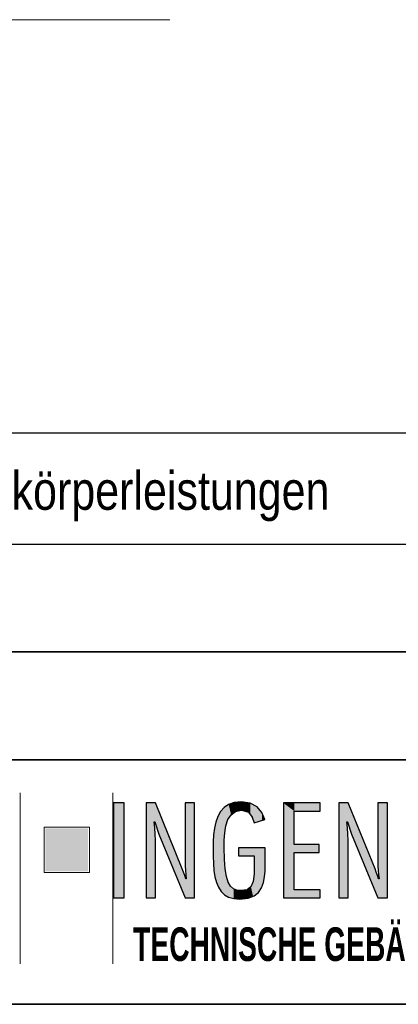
# Model space of a CAD drawing. Extents: x -88 to 926, y 37 to 334.
# Tile 7 of 12: x 779 to 803, y 104 to 166. Entities that reach past the tile are written whole.
import ezdxf

# ---------------------------------------------------------------- set-up
doc = ezdxf.new("R2010")
doc.units = 0
doc.layers.get('0').update_dxf_attribs({"lineweight": 13})
doc.layers.add('X_BI_Geometrie', color=7, linetype='Continuous', lineweight=13)
doc.layers.add('X_BI_Text', color=7, linetype='Continuous', lineweight=25)
doc.layers.add('X_BI_Schemaaufbau', color=9, linetype='Continuous', lineweight=18, true_color=0x808080)
doc.styles.get("Standard").update_dxf_attribs({"font": 'arial.ttf'})

# ---------------------------------------------------------------- blocks, each defined once
blk = doc.blocks.new('Blockreferenz-A03ENM1NI0', base_point=(739.746, 41.581))
at = {"color": 0, "linetype": 'ByBlock', "lineweight": 25, "ltscale": 0.25}
for p, q in [((741.976, 140.336), (920.976, 140.336)), ((741.976, 133.336), (920.976, 133.336))]:
    blk.add_line(p, q, dxfattribs=at)
at = {"color": 0, "linetype": 'ByBlock', "lineweight": 35, "ltscale": 0.35}
for p, q in [((741.976, 126.563), (920.976, 126.563)), ((741.976, 119.79), (920.976, 119.79)), ((741.976, 104.408), (920.976, 104.408))]:
    blk.add_line(p, q, dxfattribs=at)
at = {"color": 0, "lineweight": -2}
for p, q in [((778.761, 117.701), (778.761, 106.943)), ((784.591, 117.701), (784.591, 106.943)), ((784.634, 111.099), (784.634, 117.068)), ((784.634, 111.099), (784.634, 117.068)), ((784.634, 117.068), (785.316, 117.068)), ((784.634, 117.068), (785.316, 117.068)), ((785.316, 117.068), (785.316, 111.099)), ((785.316, 117.068), (785.316, 111.099)), ((786.679, 117.068), (787.273, 117.068)), ((786.679, 111.099), (786.679, 117.068)), ((787.273, 117.068), (788.957, 112.92)), ((789.142, 117.068), (789.736, 117.068)), ((789.142, 113.094), (789.142, 117.068)), ((789.736, 117.068), (789.736, 111.099)), ((791.874, 116.979), (792.228, 117.104)), ((792.228, 117.104), (792.656, 117.147)), ((792.656, 117.147), (793.234, 117.063)), ((793.234, 117.063), (793.665, 116.829)), ((795.313, 111.099), (795.313, 117.068)), ((795.313, 117.068), (797.621, 117.068)), ((797.621, 117.068), (797.621, 116.561)), ((798.798, 111.099), (798.798, 117.068)), ((798.798, 117.068), (799.392, 117.068)), ((799.392, 117.068), (801.076, 112.92)), ((801.262, 117.068), (801.855, 117.068)), ((801.262, 113.094), (801.262, 117.068)), ((801.855, 117.068), (801.855, 111.099)), ((791.19, 116.215), (791.362, 116.525)), ((791.362, 116.525), (791.588, 116.783)), ((791.588, 116.783), (791.874, 116.979)), ((792.306, 116.532), (792.026, 116.327)), ((792.685, 116.609), (792.306, 116.532)), ((793.113, 116.481), (792.685, 116.609)), ((793.361, 116.175), (793.113, 116.481)), ((793.665, 116.829), (793.966, 116.473)), ((793.966, 116.473), (794.155, 116.023)), ((795.995, 116.561), (795.995, 114.456)), ((797.621, 116.561), (795.995, 116.561)), ((787.195, 115.881), (787.228, 115.495)), ((787.234, 115.881), (787.195, 115.881)), ((787.315, 115.623), (787.234, 115.881)), ((790.98, 115.478), (791.065, 115.863)), ((791.065, 115.863), (791.19, 116.215)), ((791.831, 116.018), (791.705, 115.632)), ((792.026, 116.327), (791.831, 116.018)), ((793.483, 115.809), (793.361, 116.175)), ((794.155, 116.023), (793.483, 115.809)), ((799.353, 115.881), (799.314, 115.881)), ((799.314, 115.881), (799.347, 115.495)), ((799.434, 115.623), (799.353, 115.881)), ((787.228, 115.495), (787.259, 115.111)), ((787.393, 115.365), (787.315, 115.623)), ((787.487, 115.113), (787.393, 115.365)), ((790.927, 115.071), (790.98, 115.478)), ((791.633, 115.196), (791.602, 114.734)), ((791.705, 115.632), (791.633, 115.196)), ((799.347, 115.495), (799.378, 115.111)), ((799.512, 115.365), (799.434, 115.623)), ((799.606, 115.113), (799.512, 115.365)), ((787.259, 115.111), (787.273, 114.725)), ((787.273, 114.725), (787.273, 111.099)), ((789.142, 111.099), (787.487, 115.113)), ((790.893, 114.226), (790.901, 114.65)), ((790.901, 114.65), (790.927, 115.071)), ((791.602, 114.734), (791.594, 114.273)), ((799.378, 115.111), (799.392, 114.725)), ((799.392, 114.725), (799.392, 111.099)), ((801.262, 111.099), (799.606, 115.113)), ((790.898, 113.727), (790.893, 114.226)), ((791.594, 114.273), (791.61, 113.523)), ((792.49, 113.743), (792.49, 114.25)), ((792.49, 114.25), (794.165, 114.25)), ((794.165, 114.25), (794.165, 113.149)), ((795.995, 114.456), (797.572, 114.456)), ((797.572, 113.949), (795.995, 113.949)), ((795.995, 113.949), (795.995, 111.606)), ((797.572, 114.456), (797.572, 113.949)), ((790.915, 113.259), (790.898, 113.727)), ((791.61, 113.523), (791.659, 112.917)), ((793.483, 113.743), (792.49, 113.743)), ((793.47, 112.622), (793.483, 113.292)), ((793.483, 113.292), (793.483, 113.743)), ((788.957, 112.92), (789.039, 112.714)), ((789.039, 112.714), (789.112, 112.508)), ((789.156, 112.831), (789.142, 113.094)), ((789.184, 112.566), (789.156, 112.831)), ((790.951, 112.825), (790.915, 113.259)), ((791.012, 112.43), (790.951, 112.825)), ((791.659, 112.917), (791.74, 112.444)), ((794.16, 112.787), (794.132, 112.419)), ((794.165, 113.149), (794.16, 112.787)), ((801.076, 112.92), (801.158, 112.714)), ((801.158, 112.714), (801.232, 112.508)), ((801.275, 112.831), (801.262, 113.094)), ((801.303, 112.566), (801.275, 112.831)), ((789.112, 112.508), (789.181, 112.302)), ((789.181, 112.302), (789.21, 112.302)), ((789.21, 112.302), (789.184, 112.566)), ((791.102, 112.076), (791.012, 112.43)), ((791.228, 111.768), (791.102, 112.076)), ((791.74, 112.444), (791.854, 112.088)), ((791.854, 112.088), (792.001, 111.835)), ((793.273, 111.801), (793.41, 112.131)), ((793.41, 112.131), (793.47, 112.622)), ((794.067, 112.062), (793.946, 111.731)), ((794.132, 112.419), (794.067, 112.062)), ((801.232, 112.508), (801.3, 112.302)), ((801.3, 112.302), (801.33, 112.302)), ((801.33, 112.302), (801.303, 112.566)), ((791.394, 111.508), (791.228, 111.768)), ((791.608, 111.299), (791.394, 111.508)), ((792.001, 111.835), (792.182, 111.672)), ((792.182, 111.672), (792.397, 111.584)), ((792.397, 111.584), (792.646, 111.558)), ((792.646, 111.558), (793.029, 111.616)), ((793.029, 111.616), (793.273, 111.801)), ((793.754, 111.445), (793.475, 111.22)), ((793.946, 111.731), (793.754, 111.445)), ((795.995, 111.606), (797.621, 111.606)), ((797.621, 111.606), (797.621, 111.099)), ((785.316, 111.099), (784.634, 111.099)), ((787.273, 111.099), (786.679, 111.099)), ((789.736, 111.099), (789.142, 111.099)), ((791.875, 111.146), (791.608, 111.299)), ((792.199, 111.052), (791.875, 111.146)), ((792.588, 111.02), (792.199, 111.052)), ((793.092, 111.073), (792.588, 111.02)), ((793.475, 111.22), (793.092, 111.073)), ((797.621, 111.099), (795.313, 111.099)), ((799.392, 111.099), (798.798, 111.099)), ((801.855, 111.099), (801.262, 111.099))]:
    blk.add_line(p, q, dxfattribs=at)
at = {"color": 0, "lineweight": 25}
for p, q in [((785.316, 117.068), (784.634, 117.068)), ((784.634, 117.068), (784.634, 111.099)), ((785.316, 111.099), (785.316, 117.068)), ((787.273, 117.068), (786.679, 117.068)), ((786.679, 117.068), (786.679, 111.099)), ((788.957, 112.92), (787.273, 117.068)), ((789.736, 117.068), (789.142, 117.068)), ((789.142, 117.068), (789.142, 113.094)), ((789.736, 111.099), (789.736, 117.068)), ((792.228, 117.104), (791.874, 116.979)), ((792.656, 117.147), (792.228, 117.104)), ((793.234, 117.063), (792.656, 117.147)), ((793.665, 116.829), (793.234, 117.063)), ((797.621, 117.068), (795.313, 117.068)), ((795.313, 117.068), (795.313, 111.099)), ((797.621, 116.561), (797.621, 117.068)), ((799.392, 117.068), (798.798, 117.068)), ((798.798, 117.068), (798.798, 111.099)), ((801.076, 112.92), (799.392, 117.068)), ((801.855, 117.068), (801.262, 117.068)), ((801.262, 117.068), (801.262, 113.094)), ((801.855, 111.099), (801.855, 117.068)), ((791.362, 116.525), (791.19, 116.215)), ((791.588, 116.783), (791.362, 116.525)), ((791.874, 116.979), (791.588, 116.783)), ((792.026, 116.327), (792.306, 116.532)), ((792.306, 116.532), (792.685, 116.609)), ((792.685, 116.609), (793.113, 116.481)), ((793.113, 116.481), (793.361, 116.175)), ((793.966, 116.473), (793.665, 116.829)), ((794.155, 116.023), (793.966, 116.473)), ((795.995, 114.456), (795.995, 116.561)), ((795.995, 116.561), (797.621, 116.561)), ((787.228, 115.495), (787.195, 115.881)), ((787.195, 115.881), (787.234, 115.881)), ((787.234, 115.881), (787.315, 115.623)), ((791.065, 115.863), (790.98, 115.478)), ((791.19, 116.215), (791.065, 115.863)), ((791.705, 115.632), (791.831, 116.018)), ((791.831, 116.018), (792.026, 116.327)), ((793.361, 116.175), (793.483, 115.809)), ((793.483, 115.809), (794.155, 116.023)), ((799.347, 115.495), (799.314, 115.881)), ((799.314, 115.881), (799.353, 115.881)), ((799.353, 115.881), (799.434, 115.623)), ((787.259, 115.111), (787.228, 115.495)), ((787.315, 115.623), (787.393, 115.365)), ((787.393, 115.365), (787.487, 115.113)), ((790.98, 115.478), (790.927, 115.071)), ((791.602, 114.734), (791.633, 115.196)), ((791.633, 115.196), (791.705, 115.632)), ((799.378, 115.111), (799.347, 115.495)), ((799.434, 115.623), (799.512, 115.365)), ((799.512, 115.365), (799.606, 115.113)), ((787.273, 114.725), (787.259, 115.111)), ((787.273, 111.099), (787.273, 114.725)), ((787.487, 115.113), (789.142, 111.099)), ((790.901, 114.65), (790.893, 114.226)), ((790.927, 115.071), (790.901, 114.65)), ((791.594, 114.273), (791.602, 114.734)), ((799.392, 114.725), (799.378, 115.111)), ((799.392, 111.099), (799.392, 114.725)), ((799.606, 115.113), (801.262, 111.099)), ((790.893, 114.226), (790.898, 113.727)), ((791.61, 113.523), (791.594, 114.273)), ((794.165, 114.25), (792.49, 114.25)), ((792.49, 114.25), (792.49, 113.743)), ((794.165, 113.149), (794.165, 114.25)), ((797.572, 114.456), (795.995, 114.456)), ((795.995, 111.606), (795.995, 113.949)), ((795.995, 113.949), (797.572, 113.949)), ((797.572, 113.949), (797.572, 114.456)), ((790.898, 113.727), (790.915, 113.259)), ((791.659, 112.917), (791.61, 113.523)), ((792.49, 113.743), (793.483, 113.743)), ((793.483, 113.292), (793.47, 112.622)), ((793.483, 113.743), (793.483, 113.292)), ((789.039, 112.714), (788.957, 112.92)), ((789.112, 112.508), (789.039, 112.714)), ((789.142, 113.094), (789.156, 112.831)), ((789.156, 112.831), (789.184, 112.566)), ((790.915, 113.259), (790.951, 112.825)), ((790.951, 112.825), (791.012, 112.43)), ((791.74, 112.444), (791.659, 112.917)), ((794.132, 112.419), (794.16, 112.787)), ((794.16, 112.787), (794.165, 113.149)), ((801.158, 112.714), (801.076, 112.92)), ((801.232, 112.508), (801.158, 112.714)), ((801.262, 113.094), (801.275, 112.831)), ((801.275, 112.831), (801.303, 112.566)), ((789.181, 112.302), (789.112, 112.508)), ((789.21, 112.302), (789.181, 112.302)), ((789.184, 112.566), (789.21, 112.302)), ((791.012, 112.43), (791.102, 112.076)), ((791.102, 112.076), (791.228, 111.768)), ((791.854, 112.088), (791.74, 112.444)), ((792.001, 111.835), (791.854, 112.088)), ((793.41, 112.131), (793.273, 111.801)), ((793.47, 112.622), (793.41, 112.131)), ((793.946, 111.731), (794.067, 112.062)), ((794.067, 112.062), (794.132, 112.419)), ((801.3, 112.302), (801.232, 112.508)), ((801.33, 112.302), (801.3, 112.302)), ((801.303, 112.566), (801.33, 112.302)), ((791.228, 111.768), (791.394, 111.508)), ((791.394, 111.508), (791.608, 111.299)), ((792.182, 111.672), (792.001, 111.835)), ((792.397, 111.584), (792.182, 111.672)), ((792.646, 111.558), (792.397, 111.584)), ((793.029, 111.616), (792.646, 111.558)), ((793.273, 111.801), (793.029, 111.616)), ((793.475, 111.22), (793.754, 111.445)), ((793.754, 111.445), (793.946, 111.731)), ((797.621, 111.606), (795.995, 111.606)), ((797.621, 111.099), (797.621, 111.606)), ((784.634, 111.099), (785.316, 111.099)), ((786.679, 111.099), (787.273, 111.099)), ((789.142, 111.099), (789.736, 111.099)), ((791.608, 111.299), (791.875, 111.146)), ((791.875, 111.146), (792.199, 111.052)), ((792.199, 111.052), (792.588, 111.02)), ((792.588, 111.02), (793.092, 111.073)), ((793.092, 111.073), (793.475, 111.22)), ((795.313, 111.099), (797.621, 111.099)), ((798.798, 111.099), (799.392, 111.099)), ((801.262, 111.099), (801.855, 111.099))]:
    blk.add_line(p, q, dxfattribs=at)
at = {"color": 16, "lineweight": -2, "true_color": 0x7f0000}
for p, q in [((780.266, 115.542), (783.118, 115.542)), ((780.266, 112.691), (780.266, 115.542)), ((783.118, 115.542), (783.118, 112.691)), ((783.118, 112.691), (780.266, 112.691))]:
    blk.add_line(p, q, dxfattribs=at)
at = {"color": 0, "lineweight": 25}
for points in [[(784.634, 111.099), (784.634, 117.068), (785.316, 111.099)], [(785.316, 111.099), (784.634, 117.068), (785.316, 117.068)], [(786.679, 111.099), (786.679, 117.068), (787.195, 111.099)], [(787.195, 111.099), (786.679, 117.068), (787.195, 117.068)], [(787.195, 115.881), (787.195, 117.068), (787.234, 115.881)], [(787.234, 115.881), (787.195, 117.068), (787.234, 117.068)], [(787.234, 115.881), (787.234, 117.068), (787.273, 115.757)], [(787.273, 115.757), (787.234, 117.068), (787.273, 117.068)], [(787.273, 115.757), (787.273, 117.068), (787.315, 115.623)], [(787.315, 115.623), (787.273, 117.068), (787.315, 116.965)], [(789.142, 113.094), (789.142, 117.068), (789.156, 112.831)], [(789.156, 112.831), (789.142, 117.068), (789.156, 117.068)], [(789.156, 112.831), (789.156, 117.068), (789.184, 112.566)], [(789.184, 112.566), (789.156, 117.068), (789.184, 117.068)], [(789.184, 112.566), (789.184, 117.068), (789.21, 112.302)], [(789.21, 112.302), (789.184, 117.068), (789.21, 117.068)], [(789.21, 111.099), (789.21, 117.068), (789.736, 111.099)], [(789.736, 111.099), (789.21, 117.068), (789.736, 117.068)], [(792.026, 116.327), (791.874, 116.979), (792.026, 117.032)], [(792.228, 116.475), (792.026, 117.032), (792.228, 117.104)], [(792.026, 116.327), (792.026, 117.032), (792.228, 116.475)], [(792.306, 116.532), (792.228, 117.104), (792.306, 117.111)], [(792.228, 116.475), (792.228, 117.104), (792.306, 116.532)], [(792.656, 116.603), (792.306, 117.111), (792.656, 117.147)], [(792.306, 116.532), (792.306, 117.111), (792.656, 116.603)], [(792.656, 116.603), (792.656, 117.147), (792.685, 116.609)], [(792.685, 116.609), (792.656, 117.147), (792.685, 117.143)], [(792.685, 116.609), (792.685, 117.143), (793.113, 116.481)], [(793.113, 116.481), (792.685, 117.143), (793.113, 117.081)], [(793.113, 116.481), (793.113, 117.081), (793.234, 116.332)], [(793.234, 116.332), (793.113, 117.081), (793.234, 117.063)], [(793.234, 116.332), (793.234, 117.063), (793.361, 116.175)], [(793.361, 116.175), (793.234, 117.063), (793.361, 116.994)], [(795.313, 111.099), (795.313, 117.068), (795.995, 111.099)], [(795.995, 116.561), (795.313, 117.068), (795.995, 117.068)], [(795.995, 111.099), (795.313, 117.068), (795.995, 111.606)], [(795.995, 111.606), (795.313, 117.068), (795.995, 113.949)], [(795.995, 113.949), (795.313, 117.068), (795.995, 114.456)], [(795.995, 114.456), (795.313, 117.068), (795.995, 116.561)], [(795.995, 116.561), (795.995, 117.068), (797.621, 116.561)], [(797.621, 116.561), (795.995, 117.068), (797.621, 117.068)], [(798.798, 111.099), (798.798, 117.068), (799.314, 111.099)], [(799.314, 111.099), (798.798, 117.068), (799.314, 117.068)], [(799.314, 115.881), (799.314, 117.068), (799.353, 115.881)], [(799.353, 115.881), (799.314, 117.068), (799.353, 117.068)], [(799.353, 115.881), (799.353, 117.068), (799.392, 115.757)], [(799.392, 115.757), (799.353, 117.068), (799.392, 117.068)], [(799.392, 115.757), (799.392, 117.068), (799.434, 115.623)], [(799.434, 115.623), (799.392, 117.068), (799.434, 116.965)], [(801.262, 113.094), (801.262, 117.068), (801.275, 112.831)], [(801.275, 112.831), (801.262, 117.068), (801.275, 117.068)], [(801.275, 112.831), (801.275, 117.068), (801.303, 112.566)], [(801.303, 112.566), (801.275, 117.068), (801.303, 117.068)], [(801.303, 112.566), (801.303, 117.068), (801.33, 112.302)], [(801.33, 112.302), (801.303, 117.068), (801.33, 117.068)], [(801.33, 111.099), (801.33, 117.068), (801.855, 111.099)], [(801.855, 111.099), (801.33, 117.068), (801.855, 117.068)], [(787.315, 115.623), (787.315, 116.965), (787.393, 115.365)], [(787.393, 115.365), (787.315, 116.965), (787.393, 116.771)], [(787.393, 115.365), (787.393, 116.771), (787.487, 115.113)], [(787.487, 115.113), (787.393, 116.771), (787.487, 116.54)], [(787.487, 115.113), (787.487, 116.54), (788.957, 111.548)], [(788.957, 111.548), (787.487, 116.54), (788.957, 112.92)], [(791.362, 111.558), (791.228, 116.282), (791.362, 116.525)], [(791.394, 111.508), (791.362, 116.525), (791.394, 116.561)], [(791.362, 111.558), (791.362, 116.525), (791.394, 111.508)], [(791.588, 111.319), (791.394, 116.561), (791.588, 116.783)], [(791.394, 111.508), (791.394, 116.561), (791.588, 111.319)], [(791.594, 111.313), (791.588, 116.783), (791.594, 116.787)], [(791.588, 111.319), (791.588, 116.783), (791.594, 111.313)], [(791.602, 114.734), (791.594, 116.787), (791.602, 116.792)], [(791.594, 114.273), (791.594, 116.787), (791.602, 114.734)], [(791.633, 115.196), (791.602, 116.792), (791.633, 116.814)], [(791.602, 114.734), (791.602, 116.792), (791.633, 115.196)], [(791.705, 115.632), (791.633, 116.814), (791.705, 116.863)], [(791.633, 115.196), (791.633, 116.814), (791.705, 115.632)], [(791.831, 116.018), (791.705, 116.863), (791.831, 116.949)], [(791.705, 115.632), (791.705, 116.863), (791.831, 116.018)], [(791.874, 116.087), (791.831, 116.949), (791.874, 116.979)], [(791.831, 116.018), (791.831, 116.949), (791.874, 116.087)], [(791.874, 116.087), (791.874, 116.979), (792.026, 116.327)], [(793.361, 116.175), (793.361, 116.994), (793.483, 115.809)], [(793.483, 115.809), (793.361, 116.994), (793.483, 116.927)], [(793.483, 115.809), (793.483, 116.927), (793.665, 115.867)], [(793.665, 115.867), (793.483, 116.927), (793.665, 116.829)], [(793.665, 115.867), (793.665, 116.829), (793.966, 115.963)], [(793.966, 115.963), (793.665, 116.829), (793.966, 116.473)], [(793.966, 115.963), (793.966, 116.473), (794.155, 116.023)], [(799.434, 115.623), (799.434, 116.965), (799.512, 115.365)], [(799.512, 115.365), (799.434, 116.965), (799.512, 116.771)], [(799.512, 115.365), (799.512, 116.771), (799.606, 115.113)], [(799.606, 115.113), (799.512, 116.771), (799.606, 116.54)], [(799.606, 115.113), (799.606, 116.54), (801.076, 111.548)], [(801.076, 111.548), (799.606, 116.54), (801.076, 112.92)], [(787.195, 111.099), (787.195, 115.881), (787.228, 111.099)], [(787.228, 111.099), (787.195, 115.881), (787.228, 115.495)], [(791.065, 112.221), (791.012, 115.623), (791.065, 115.863)], [(791.102, 112.076), (791.065, 115.863), (791.102, 115.966)], [(791.065, 112.221), (791.065, 115.863), (791.102, 112.076)], [(791.19, 111.859), (791.102, 115.966), (791.19, 116.215)], [(791.102, 112.076), (791.102, 115.966), (791.19, 111.859)], [(791.228, 111.768), (791.19, 116.215), (791.228, 116.282)], [(791.19, 111.859), (791.19, 116.215), (791.228, 111.768)], [(791.228, 111.768), (791.228, 116.282), (791.362, 111.558)], [(799.314, 111.099), (799.314, 115.881), (799.347, 111.099)], [(799.347, 111.099), (799.314, 115.881), (799.347, 115.495)], [(787.228, 111.099), (787.228, 115.495), (787.259, 111.099)], [(787.259, 111.099), (787.228, 115.495), (787.259, 115.111)], [(790.951, 112.825), (790.927, 115.071), (790.951, 115.26)], [(790.98, 112.641), (790.951, 115.26), (790.98, 115.478)], [(790.951, 112.825), (790.951, 115.26), (790.98, 112.641)], [(791.012, 112.43), (790.98, 115.478), (791.012, 115.623)], [(790.98, 112.641), (790.98, 115.478), (791.012, 112.43)], [(791.012, 112.43), (791.012, 115.623), (791.065, 112.221)], [(799.347, 111.099), (799.347, 115.495), (799.378, 111.099)], [(799.378, 111.099), (799.347, 115.495), (799.378, 115.111)], [(787.259, 111.099), (787.259, 115.111), (787.273, 111.099)], [(787.273, 111.099), (787.259, 115.111), (787.273, 114.725)], [(790.901, 113.654), (790.898, 114.492), (790.901, 114.65)], [(790.915, 113.259), (790.901, 114.65), (790.915, 114.885)], [(790.901, 113.654), (790.901, 114.65), (790.915, 113.259)], [(790.927, 113.118), (790.915, 114.885), (790.927, 115.071)], [(790.915, 113.259), (790.915, 114.885), (790.927, 113.118)], [(790.927, 113.118), (790.927, 115.071), (790.951, 112.825)], [(799.378, 111.099), (799.378, 115.111), (799.392, 111.099)], [(799.392, 111.099), (799.378, 115.111), (799.392, 114.725)], [(790.898, 113.727), (790.893, 114.226), (790.898, 114.492)], [(790.898, 113.727), (790.898, 114.492), (790.901, 113.654)], [(791.594, 111.313), (791.594, 114.273), (791.608, 111.299)], [(791.608, 111.299), (791.594, 114.273), (791.608, 113.626)], [(792.49, 113.743), (792.49, 114.25), (793.483, 113.743)], [(793.483, 113.743), (792.49, 114.25), (793.483, 114.25)], [(793.483, 113.743), (793.483, 114.25), (793.754, 111.445)], [(793.754, 111.445), (793.483, 114.25), (793.754, 114.25)], [(793.754, 111.445), (793.754, 114.25), (793.946, 111.731)], [(793.946, 111.731), (793.754, 114.25), (793.946, 114.25)], [(793.946, 111.731), (793.946, 114.25), (794.067, 112.062)], [(794.067, 112.062), (793.946, 114.25), (794.067, 114.25)], [(794.067, 112.062), (794.067, 114.25), (794.132, 112.419)], [(794.132, 112.419), (794.067, 114.25), (794.132, 114.25)], [(794.132, 112.419), (794.132, 114.25), (794.16, 112.787)], [(794.16, 112.787), (794.132, 114.25), (794.16, 114.25)], [(794.16, 112.787), (794.16, 114.25), (794.165, 113.149)], [(794.165, 113.149), (794.16, 114.25), (794.165, 114.25)], [(795.995, 113.949), (795.995, 114.456), (797.572, 113.949)], [(797.572, 113.949), (795.995, 114.456), (797.572, 114.456)], [(791.608, 111.299), (791.608, 113.626), (791.61, 111.298)], [(791.61, 111.298), (791.608, 113.626), (791.61, 113.523)], [(791.61, 111.298), (791.61, 113.523), (791.659, 111.27)], [(791.659, 111.27), (791.61, 113.523), (791.659, 112.917)], [(793.483, 111.227), (793.475, 112.863), (793.483, 113.292)], [(793.483, 113.292), (793.483, 113.743), (793.754, 111.445)], [(793.483, 111.227), (793.483, 113.292), (793.754, 111.445)], [(788.957, 111.548), (788.957, 112.92), (789.039, 111.349)], [(789.039, 111.349), (788.957, 112.92), (789.039, 112.714)], [(789.039, 111.349), (789.039, 112.714), (789.112, 111.171)], [(789.112, 111.171), (789.039, 112.714), (789.112, 112.508)], [(791.659, 111.27), (791.659, 112.917), (791.74, 111.224)], [(791.74, 111.224), (791.659, 112.917), (791.74, 112.444)], [(793.475, 111.22), (793.47, 112.622), (793.475, 112.863)], [(793.475, 111.22), (793.475, 112.863), (793.483, 111.227)], [(801.076, 111.548), (801.076, 112.92), (801.158, 111.349)], [(801.158, 111.349), (801.076, 112.92), (801.158, 112.714)], [(801.158, 111.349), (801.158, 112.714), (801.232, 111.171)], [(801.232, 111.171), (801.158, 112.714), (801.232, 112.508)], [(789.112, 111.171), (789.112, 112.508), (789.142, 111.099)], [(789.142, 111.099), (789.112, 112.508), (789.142, 112.419)], [(789.142, 111.099), (789.142, 112.419), (789.181, 111.099)], [(789.181, 111.099), (789.142, 112.419), (789.181, 112.302)], [(789.181, 111.099), (789.181, 112.302), (789.21, 111.099)], [(789.21, 111.099), (789.181, 112.302), (789.21, 112.302)], [(791.74, 111.224), (791.74, 112.444), (791.854, 111.158)], [(791.854, 111.158), (791.74, 112.444), (791.854, 112.088)], [(791.854, 111.158), (791.854, 112.088), (791.875, 111.146)], [(791.875, 111.146), (791.854, 112.088), (791.875, 112.052)], [(793.41, 111.195), (793.273, 111.801), (793.41, 112.131)], [(793.47, 111.218), (793.41, 112.131), (793.47, 112.622)], [(793.41, 111.195), (793.41, 112.131), (793.47, 111.218)], [(793.47, 111.218), (793.47, 112.622), (793.475, 111.22)], [(801.232, 111.171), (801.232, 112.508), (801.262, 111.099)], [(801.262, 111.099), (801.232, 112.508), (801.262, 112.419)], [(801.262, 111.099), (801.262, 112.419), (801.3, 111.099)], [(801.3, 111.099), (801.262, 112.419), (801.3, 112.302)], [(801.3, 111.099), (801.3, 112.302), (801.33, 111.099)], [(801.33, 111.099), (801.3, 112.302), (801.33, 112.302)], [(791.875, 111.146), (791.875, 112.052), (792.001, 111.11)], [(792.001, 111.11), (791.875, 112.052), (792.001, 111.835)], [(792.001, 111.11), (792.001, 111.835), (792.182, 111.057)], [(792.182, 111.057), (792.001, 111.835), (792.182, 111.672)], [(792.182, 111.057), (792.182, 111.672), (792.199, 111.052)], [(792.199, 111.052), (792.182, 111.672), (792.199, 111.665)], [(792.199, 111.052), (792.199, 111.665), (792.397, 111.036)], [(792.397, 111.036), (792.199, 111.665), (792.397, 111.584)], [(792.397, 111.036), (792.397, 111.584), (792.588, 111.02)], [(792.588, 111.02), (792.397, 111.584), (792.588, 111.564)], [(792.588, 111.02), (792.588, 111.564), (792.646, 111.026)], [(792.646, 111.026), (792.588, 111.564), (792.646, 111.558)], [(793.029, 111.066), (792.646, 111.558), (793.029, 111.616)], [(792.646, 111.026), (792.646, 111.558), (793.029, 111.066)], [(793.092, 111.073), (793.029, 111.616), (793.092, 111.664)], [(793.029, 111.066), (793.029, 111.616), (793.092, 111.073)], [(793.273, 111.142), (793.092, 111.664), (793.273, 111.801)], [(793.092, 111.073), (793.092, 111.664), (793.273, 111.142)], [(793.273, 111.142), (793.273, 111.801), (793.41, 111.195)], [(795.995, 111.099), (795.995, 111.606), (797.621, 111.099)], [(797.621, 111.099), (795.995, 111.606), (797.621, 111.606)]]:
    blk.add_solid(points, dxfattribs=at)
at = {"color": 240, "lineweight": 25, "true_color": 0xff003f}
for points in [[(780.345, 112.77), (780.345, 115.463), (783.038, 112.77)], [(783.038, 112.77), (780.345, 115.463), (783.038, 115.463)]]:
    blk.add_solid(points, dxfattribs=at)
at = {"layer": 'X_BI_Text', "color": 0, "insert": (758.542, 137.919), "char_height": 2.41892, "attachment_point": 1}
blk.add_mtext('{\\W0.8;\\fArial;Anpassung Heizkörperleistungen}', dxfattribs=at)
at = {"layer": 'X_BI_Text', "color": 0, "linetype": 'ByBlock', "lineweight": 70, "ltscale": 0.7, "insert": (785.872, 109.245), "char_height": 2.115, "attachment_point": 1}
blk.add_mtext('{\\W0.6;\\fArial|b1|i0;TECHNISCHE GEBÄUDEAUSRÜSTUNG}', dxfattribs=at)

msp = doc.modelspace()

# ---------------------------------------------------------------- linework, layer by layer
at = {"layer": 'X_BI_Schemaaufbau', "ltscale": 0.18}
msp.add_line((-31.312, 166.316), (788.168, 166.316), dxfattribs=at)

# ---------------------------------------------------------------- block references
at = {"layer": 'X_BI_Geometrie', "ltscale": 0.13}
msp.add_blockref('Blockreferenz-A03ENM1NI0', (739.746, 41.581), dxfattribs=at)

doc.saveas('drawing.dxf')
